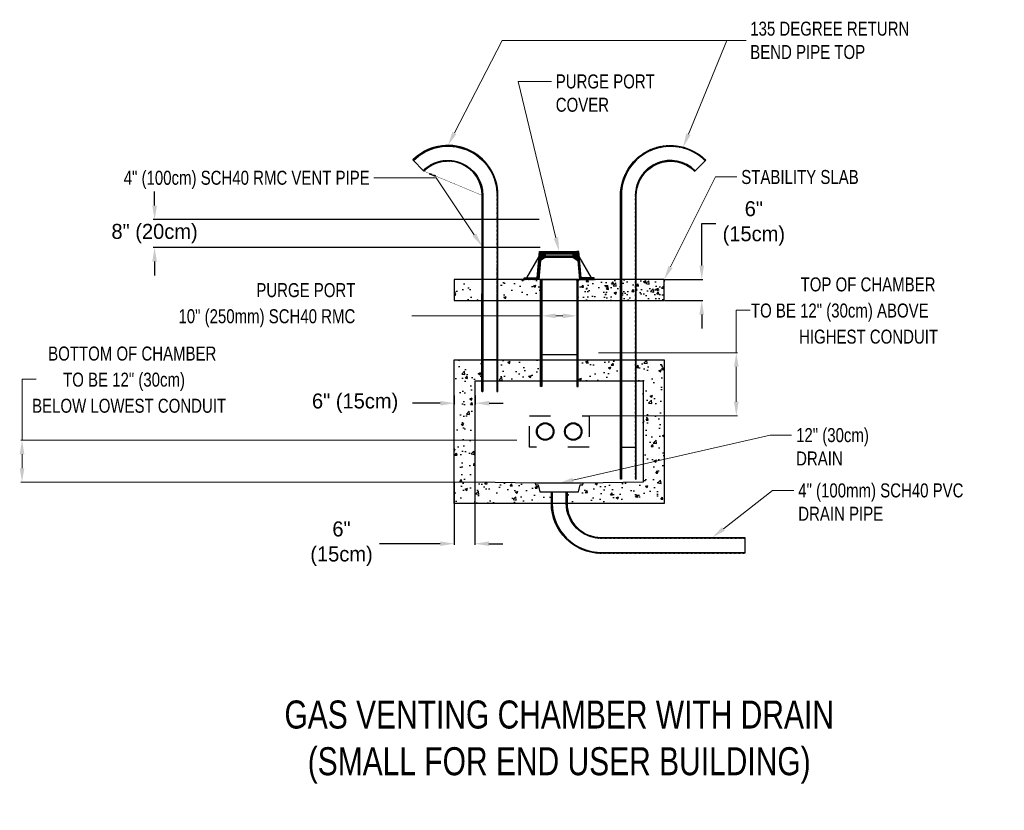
# Model space of a CAD drawing. Header units: inches. Extents: x 66 to 472, y -118 to -5.
# Tile 2 of 3: x 236 to 376, y -118 to -5. Entities that reach past the tile are written whole.
import ezdxf
from ezdxf import colors
from ezdxf.entities.mleader import LeaderData, LeaderLine
from ezdxf.enums import TextEntityAlignment as Align
from ezdxf.math import Vec2, Vec3

# ---------------------------------------------------------------- set-up
doc = ezdxf.new("R2010")
doc.units = ezdxf.units.IN
doc.header["$MEASUREMENT"] = 0
doc.linetypes.add('ACAD_ISO03W100', pattern=[30, 12, -18])
for name, color, linetype in [('-1', 220, 'Continuous'), ('Concrete', 7, 'Continuous'), ('Conduit', 30, 'Continuous'), ('Iron', 5, 'Continuous'), ('SCH40', 30, 'Continuous'), ('Steel Pipe', 160, 'Continuous')]:
    doc.layers.add(name, color=color, linetype=linetype)
doc.layers.add('Text+Leaders', color=7, linetype='Continuous', lineweight=20)
doc.styles.add('SIMPLEX', font='fsimplex.shx')
doc.styles.get("Standard").update_dxf_attribs({"font": 'fsimplex.shx', "width": 0.8})
doc.dimstyles.get("Standard").update_dxf_attribs({"dimtxt": 2, "dimasz": 2, "dimexe": 0.18, "dimexo": 0.0625, "dimgap": 0.09, "dimtad": 0, "dimtih": 1, "dimtoh": 1, "dimdec": 4, "dimzin": 0, "dimdsep": 46, "dimtxsty": 'SIMPLEX', "dimcen": 0.09, "dimadec": 0, "dimazin": 0, "dimtfac": 1, "dimtdec": 4, "dimtofl": 0, "dimtmove": 0, "dimatfit": 3, "dimfxl": 1, "dimtolj": 1, "dimtzin": 0, "dimarcsym": 0})
pattern_1 = [(45, (0, 0), (-0.0883883, 0.0883883), []), (45, (0, 0.0625), (-0.0883883, 0.0883883), [])]
pattern_2 = [(50, (122.5088, -74.14), (3.5863, -0.31376), [0.375, -4.125]), (355, (122.5088, -74.14), (-0.693757, 3.76096), [0.3, -3.3]), (100.4514, (122.8076, -74.166), (2.892544, 3.4472), [0.3187, -3.50571]), (46.1842, (122.5088, -73.14), (5.33621, -0.8276), [0.5625, -6.1875]), (96.6356, (122.9534, -73.209), (4.67331, 4.87059), [0.47805, -5.25857]), (351.1842, (122.509, -73.14), (4.67331, 4.8706), [0.45, -4.95]), (21, (123.0088, -73.39), (2.984535, -2.013094), [0.375, -4.125]), (326, (123.0088, -73.39), (1.216577, 3.62575), [0.3, -3.3]), (71.4514, (123.2575, -73.5577), (4.20111, 1.612656), [0.3187, -3.50571]), (37.5, (122.5088, -74.1399), (0.060799, 1.664469), [0, -3.26, 0, -3.35, 0, -3.3125]), (7.5, (122.5088, -74.1399), (1.315348, 1.972059), [0, -1.91, 0, -3.185, 0, -1.2625]), (327.5, (121.3938, -74.1399), (2.669112, -0.112774), [0, -1.25, 0, -3.9, 0, -5.175]), (317.5, (120.8938, -74.14), (2.91593, 0.500525), [0, -1.625, 0, -2.59, 0, -3.675])]
pattern_3 = [(45, (297.555785, -78.687804), (-0.044194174, 0.044194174), []), (45, (297.555785, -78.656554), (-0.044194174, 0.044194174), [])]
pattern_4 = [(45, (297.555785, -74.1399), (-0.044194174, 0.044194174), []), (45, (297.555785, -74.10865), (-0.044194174, 0.044194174), [])]

# ---------------------------------------------------------------- blocks, each defined once
blk = doc.blocks.new('PVC_Terminator')
h = blk.add_hatch(color=256)
h.dxf.hatch_style = 1
h.paths.add_polyline_path([(2.5, 0, 1), (-2.5, 0, 1)])
h.paths.add_polyline_path([(2.25, 0, 1), (-2.25, 0, 1)], flags=16)
for radius in [2.5, 2.25]:
    blk.add_circle((0, 0), radius)
blk = doc.blocks.new('Purge_Port_Cover')
at = {"layer": 'Iron'}
h = blk.add_hatch(dxfattribs=at)
h.set_pattern_fill('STEEL', color=256)
h.set_pattern_definition(pattern_1)
h.paths.add_polyline_path([(-6.28, 0.5), (-10, 0.5), (-10, 0), (-5.82, 0), (-5.34, 5.47), (-4, 6.25), (-4, 6.75), (-4.99, 6.75), (-5.01, 8), (-5.62, 8)])
h = blk.add_hatch(dxfattribs=at)
h.set_pattern_fill('STEEL', color=256)
h.set_pattern_definition([(45, (0.00873, -1.58013), (-0.0883883, 0.0883883), []), (45, (0.00873, -1.51763), (-0.0883883, 0.0883883), [])])
h.paths.add_polyline_path([(5.01, 8), (-4.99, 8), (-4.99, 6.75), (-3.99, 6.75), (-3.99, 7.25), (4.01, 7.25), (4.01, 6.75), (5.01, 6.75)])
h = blk.add_hatch(dxfattribs=at)
h.set_pattern_fill('STEEL', color=256)
h.set_pattern_definition(pattern_1)
h.paths.add_polyline_path([(4.99, 6.75), (4, 6.75), (4, 6.25), (5.34, 5.47), (5.82, 0), (10, 0), (10, 0.5), (6.28, 0.5), (5.62, 8), (5.01, 8)])
for points in [[(-4, 6.25), (-5.34, 5.47), (-5.82, 0), (-10, 0), (-10, 0.5), (-6.28, 0.5), (-5.62, 8), (-5.01, 8), (-4.99, 6.75), (-4, 6.75)], [(4, 6.75), (4, 6.25), (-4, 6.25), (-4, 6.75)], [(4, 6.25), (5.34, 5.47), (5.82, 0), (10, 0), (10, 0.5), (6.28, 0.5), (5.62, 8), (5.01, 8), (4.99, 6.75), (4, 6.75)]]:
    blk.add_lwpolyline(points, close=True, dxfattribs=at)
for points in [[(-9.23, 0.5), (-5.75, 6.53)], [(-4.99, 8), (5.01, 8), (5.01, 6.75), (4.01, 6.75), (4.01, 7.25), (-3.99, 7.25), (-3.99, 6.75), (-4.99, 6.75), (-4.99, 8)], [(9.23, 0.5), (5.75, 6.53)], [(5.82, 0), (-5.82, 0)]]:
    blk.add_lwpolyline(points, dxfattribs=at)
blk = doc.blocks.new('*D50')
at = {"layer": 'Defpoints', "color": 0, "transparency": 16777216}
for p in [(327.56, -42.19), (327.56, -45.19), (332.9, -45.19)]:
    blk.add_point(p, dxfattribs=at)
at = {"layer": 'Text+Leaders', "color": 0, "lineweight": -2, "transparency": 16777216}
for p, q in [((332.9, -40.19), (332.9, -34.19)), ((332.9, -34.19), (334.9, -34.19)), ((327.62, -42.19), (333.08, -42.19)), ((327.62, -45.19), (333.08, -45.19)), ((332.9, -47.19), (332.9, -49.19))]:
    blk.add_line(p, q, dxfattribs=at)
at = {"layer": 'Text+Leaders', "color": 0, "transparency": 16777216}
for points in [[(332.57, -40.19), (333.23, -40.19), (332.9, -42.19)], [(332.57, -47.19), (333.23, -47.19), (332.9, -45.19)]]:
    blk.add_solid(points, dxfattribs=at)
at = {"layer": 'Text+Leaders', "color": 0, "transparency": 16777216, "insert": (340.34, -34.19), "char_height": 2, "attachment_point": 5, "style": 'SIMPLEX'}
blk.add_mtext('\\A1;{\\H1.071x;6"\\P(15cm)}', dxfattribs=at)
blk = doc.blocks.new('*D46')
at = {"layer": 'Defpoints', "color": 0, "transparency": 16777216}
for p in [(309.73, -33.64), (254.78, -37.64), (309.87, -37.64)]:
    blk.add_point(p, dxfattribs=at)
at = {"layer": 'Text+Leaders', "color": 0, "lineweight": -2, "transparency": 16777216}
for p, q in [((254.78, -31.64), (254.78, -29.64)), ((309.67, -33.64), (254.6, -33.64)), ((309.81, -37.64), (254.6, -37.64)), ((254.78, -39.64), (254.78, -41.64))]:
    blk.add_line(p, q, dxfattribs=at)
at = {"layer": 'Text+Leaders', "color": 0, "transparency": 16777216}
for points in [[(254.45, -31.64), (255.12, -31.64), (254.78, -33.64)], [(254.45, -39.64), (255.12, -39.64), (254.78, -37.64)]]:
    blk.add_solid(points, dxfattribs=at)
at = {"layer": 'Text+Leaders', "color": 0, "transparency": 16777216, "insert": (254.78, -35.64), "char_height": 2, "attachment_point": 5, "style": 'SIMPLEX'}
blk.add_mtext('\\A1;{\\H1.071x;8" (20cm)}', dxfattribs=at)
blk = doc.blocks.new('*D51')
at = {"layer": 'Defpoints', "color": 0, "transparency": 16777216}
for p in [(297.56, -58.67), (300.56, -58.67), (300.56, -59.85)]:
    blk.add_point(p, dxfattribs=at)
at = {"layer": 'Text+Leaders', "color": 0, "lineweight": -2, "transparency": 16777216}
for p, q in [((297.56, -58.73), (297.56, -60.03)), ((300.56, -58.73), (300.56, -60.03)), ((295.56, -59.85), (291.61, -59.85)), ((302.56, -59.85), (304.56, -59.85))]:
    blk.add_line(p, q, dxfattribs=at)
at = {"layer": 'Text+Leaders', "color": 0, "transparency": 16777216}
for points in [[(295.56, -59.51), (295.56, -60.18), (297.56, -59.85)], [(302.56, -59.51), (302.56, -60.18), (300.56, -59.85)]]:
    blk.add_solid(points, dxfattribs=at)
at = {"layer": 'Text+Leaders', "color": 0, "transparency": 16777216, "insert": (283.41, -59.85), "char_height": 2, "attachment_point": 5, "style": 'SIMPLEX'}
blk.add_mtext('\\A1;{\\H1.071x;6" (15cm)}', dxfattribs=at)
blk = doc.blocks.new('*D47')
at = {"layer": 'Defpoints', "color": 0, "transparency": 16777216}
for p in [(297.56, -71.14), (300.52, -71.14), (297.56, -79.9)]:
    blk.add_point(p, dxfattribs=at)
at = {"layer": 'Text+Leaders', "color": 0, "lineweight": -2, "transparency": 16777216}
for p, q in [((297.56, -71.2), (297.56, -80.08)), ((300.52, -71.2), (300.52, -80.08)), ((295.56, -79.9), (286.91, -79.9)), ((302.52, -79.9), (304.52, -79.9))]:
    blk.add_line(p, q, dxfattribs=at)
at = {"layer": 'Text+Leaders', "color": 0, "transparency": 16777216}
for points in [[(295.56, -79.57), (295.56, -80.23), (297.56, -79.9)], [(302.52, -79.57), (302.52, -80.23), (300.52, -79.9)]]:
    blk.add_solid(points, dxfattribs=at)
at = {"layer": 'Text+Leaders', "color": 0, "transparency": 16777216, "insert": (281.47, -79.9), "char_height": 2, "attachment_point": 5, "style": 'SIMPLEX'}
blk.add_mtext('\\A1;{\\H1.071x;6"\\P(15cm)}', dxfattribs=at)

msp = doc.modelspace()

# ---------------------------------------------------------------- hatches: boundary and pattern name
at = {"layer": 'Concrete'}
h = msp.add_hatch(dxfattribs=at)
h.set_pattern_fill('AR-CONC', color=256, scale=0.5)
h.set_pattern_definition(pattern_2)
h.paths.add_polyline_path([(297.53674, -42.1878), (297.53674, -45.1878), (301.53366, -45.1878), (301.53673, -42.1878)])
h = msp.add_hatch(dxfattribs=at)
h.set_pattern_fill('AR-CONC', color=256, scale=0.5)
h.set_pattern_definition(pattern_2)
h.paths.add_polyline_path([(309.86828, -45.1878), (309.86828, -42.1878), (303.78673, -42.1878), (303.78367, -45.1878)])
h = msp.add_hatch(dxfattribs=at)
h.set_pattern_fill('AR-CONC', color=256, scale=0.5)
h.set_pattern_definition([(50, (297.5558, -78.6878), (3.5863, -0.31376), [0.375, -4.125]), (355, (297.5558, -78.6878), (-0.69376, 3.76096), [0.3, -3.3]), (100.4514, (297.8546, -78.714), (2.89254, 3.4472), [0.3187, -3.5057]), (46.184, (297.556, -77.688), (5.3362, -0.8276), [0.5625, -6.1875]), (96.636, (298.0005, -77.757), (4.6733, 4.8706), [0.47805, -5.25857]), (351.184, (297.556, -77.688), (4.6733, 4.8706), [0.45, -4.95]), (21, (298.0558, -77.9378), (2.98454, -2.0131), [0.375, -4.125]), (326, (298.0558, -77.9378), (1.21658, 3.62575), [0.3, -3.3]), (71.4514, (298.3045, -78.1056), (4.2011, 1.61266), [0.3187, -3.5057]), (37.5, (297.5558, -78.6878), (0.0608, 1.66447), [0, -3.26, 0, -3.35, 0, -3.3125]), (7.5, (297.5558, -78.6878), (1.31535, 1.97206), [0, -1.91, 0, -3.185, 0, -1.2625]), (327.5, (296.4408, -78.6878), (2.669112, -0.112774), [0, -1.25, 0, -3.9, 0, -5.175]), (317.5, (295.9408, -78.6878), (2.91593, 0.50052), [0, -1.625, 0, -2.59, 0, -3.675])])
h.paths.add_polyline_path([(327.55578, -42.1878), (315.24328, -42.1878), (315.24328, -45.1878), (327.55578, -45.1878)])
h = msp.add_hatch(dxfattribs=at)
h.set_pattern_fill('AR-CONC', color=256, scale=0.5)
h.set_pattern_definition(pattern_2)
h.paths.add_polyline_path([(297.55578, -74.1399), (311.43078, -74.1399), (311.43078, -72.5099), (309.80578, -72.5099), (309.55578, -71.5099), (309.18078, -71.5099), (309.11828, -71.2599), (300.55578, -71.1399), (300.55578, -70.16814), (300.55578, -56.6399), (301.52195, -56.6399), (301.52502, -53.6399), (297.55578, -53.6399)])
h = msp.add_hatch(dxfattribs=at)
h.set_pattern_fill('AR-CONC', color=256, scale=0.5)
h.set_pattern_definition(pattern_2)
h.paths.add_polyline_path([(303.77502, -53.6399), (303.77195, -56.6399), (309.86828, -56.6399), (309.86828, -53.6399)])
h = msp.add_hatch(dxfattribs=at)
h.set_pattern_fill('AR-CONC', color=256, scale=0.5)
h.set_pattern_definition(pattern_2)
h.paths.add_polyline_path([(321.30578, -56.6399), (321.30578, -53.6399), (315.24328, -53.6399), (315.24328, -56.6399)])
h = msp.add_hatch(dxfattribs=at)
h.set_pattern_fill('AR-CONC', color=256, scale=0.5)
h.set_pattern_definition(pattern_2)
h.paths.add_polyline_path([(323.55578, -53.6399), (323.55578, -56.6399), (324.55578, -56.6399), (324.55578, -68.52849), (327.55578, -67.84564), (327.55578, -53.6399)])
h = msp.add_hatch(dxfattribs=at)
h.set_pattern_fill('AR-CONC', color=256, scale=0.5)
h.set_pattern_definition(pattern_2)
h.paths.add_polyline_path([(315.99328, -71.2599), (315.93078, -71.5099), (315.55578, -71.5099), (315.30578, -72.5099), (313.68078, -72.5099), (313.68078, -74.1399), (327.55578, -74.1399), (327.55578, -67.84564), (324.55578, -68.52849), (324.55578, -71.13887), (324.55578, -71.1399)])
at = {"layer": 'SCH40'}
h = msp.add_hatch(dxfattribs=at)
h.set_pattern_fill('STEEL', color=256, scale=0.5)
h.set_pattern_definition(pattern_4)
h.paths.add_polyline_path([(311.54928, -74.1399), (311.54928, -72.5099), (311.43078, -72.5099), (311.43078, -74.1399, 0.414213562), (318.55578, -81.2649), (339.07656, -81.2649), (339.07656, -81.1464), (318.55578, -81.1464, -0.414213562)])
h = msp.add_hatch(dxfattribs=at)
h.set_pattern_fill('STEEL', color=256, scale=0.5)
h.set_pattern_definition(pattern_4)
h.paths.add_polyline_path([(339.07656, -79.0149), (318.55578, -79.0149, -0.414213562), (313.68078, -74.1399), (313.68078, -72.5099), (313.56228, -72.5099), (313.56228, -74.1399, 0.414213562), (318.55578, -79.1334), (339.07656, -79.1334)])
at = {"layer": 'Steel Pipe'}
h = msp.add_hatch(dxfattribs=at)
h.set_pattern_fill('STEEL', color=256, scale=0.5)
h.set_pattern_definition(pattern_3)
h.paths.add_polyline_path([(303.65187, -58.1878), (303.77037, -58.1878), (303.79902, -30.17885, 0.668178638), (291.64104, -25.12828), (291.72475, -25.21215, -0.668178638), (303.68052, -30.17873)])
h = msp.add_hatch(dxfattribs=at)
h.set_pattern_fill('STEEL', color=256, scale=0.5)
h.set_pattern_definition(pattern_3)
h.paths.add_polyline_path([(321.30578, -30.1878), (321.30578, -70.6878), (321.42428, -70.6878), (321.42428, -30.1878, -0.668178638), (333.38513, -25.23346), (333.46892, -25.14967, 0.668178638)])
h = msp.add_hatch(dxfattribs=at)
h.set_pattern_fill('STEEL', color=256, scale=0.5)
h.set_pattern_definition(pattern_3)
edge = h.paths.add_edge_path()
edge.add_line((301.52037, -58.1878), (301.63887, -58.1878))
edge.add_line((301.63887, -58.1878), (301.66752, -30.17667))
edge.add_arc((296.67402, -30.17156), 4.9935, 359.9413962, 494.9413962)
edge.add_line((293.1467, -26.63702), (293.2304, -26.72089))
edge.add_arc((296.67402, -30.17156), 4.875, -0.0586038, 134.9413962, ccw=False)
edge.add_line((301.54902, -30.17655), (301.52037, -58.1878))
h = msp.add_hatch(dxfattribs=at)
h.set_pattern_fill('STEEL', color=256, scale=0.5)
h.set_pattern_definition(pattern_3)
h.paths.add_polyline_path([(323.55578, -70.6878), (323.55578, -30.1878, -0.668178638), (331.87793, -26.74066), (331.96172, -26.65687, 0.668178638), (323.43728, -30.1878), (323.43728, -70.6878)])
h = msp.add_hatch(dxfattribs=at)
h.set_pattern_fill('STEEL', color=256, scale=0.5)
h.set_pattern_definition(pattern_4)
h.paths.add_polyline_path([(309.86828, -57.4378), (310.05078, -57.4378), (310.05078, -42.1878), (309.86828, -42.1878)])
h = msp.add_hatch(dxfattribs=at)
h.set_pattern_fill('STEEL', color=256, scale=0.5)
h.set_pattern_definition(pattern_3)
h.paths.add_polyline_path([(315.24328, -42.1878), (315.06078, -42.1878), (315.06078, -57.4378), (315.24328, -57.4378)])
h = msp.add_hatch(dxfattribs=at)
h.set_pattern_fill('AR-CONC', color=256, scale=0.5)
h.set_pattern_definition([(50, (297.5558, -74.14), (3.5863, -0.31376), [0.375, -4.125]), (355, (297.5558, -74.14), (-0.69376, 3.76096), [0.3, -3.3]), (100.451, (297.8546, -74.166), (2.89254, 3.4472), [0.3187, -3.5057]), (46.184, (297.556, -73.14), (5.3362, -0.8276), [0.5625, -6.1875]), (96.636, (298.0005, -73.209), (4.6733, 4.8706), [0.47805, -5.25857]), (351.184, (297.556, -73.14), (4.6733, 4.8706), [0.45, -4.95]), (21, (298.0558, -73.39), (2.98454, -2.0131), [0.375, -4.125]), (326, (298.0558, -73.39), (1.21658, 3.62575), [0.3, -3.3]), (71.451, (298.3045, -73.5577), (4.2011, 1.61266), [0.3187, -3.5057]), (37.5, (297.5558, -74.1399), (0.0608, 1.66447), [0, -3.26, 0, -3.35, 0, -3.3125]), (7.5, (297.5558, -74.1399), (1.31535, 1.97206), [0, -1.91, 0, -3.185, 0, -1.2625]), (327.5, (296.4408, -74.1399), (2.669112, -0.112774), [0, -1.25, 0, -3.9, 0, -5.175]), (317.5, (295.9408, -74.14), (2.91593, 0.50052), [0, -1.625, 0, -2.59, 0, -3.675])])
h.paths.add_polyline_path([(327.55578, -42.1878), (315.24328, -42.1878), (315.24328, -45.1878), (327.55578, -45.1878)])

# ---------------------------------------------------------------- linework, layer by layer
at = {"layer": '-1'}
msp.add_line((327.55578, -42.1878), (297.53674, -42.1878), dxfattribs=at)
at = {"linetype": 'ACAD_ISO03W100', "ltscale": 0.25}
msp.add_lwpolyline([(316.80578, -61.6399), (316.80578, -66.1399), (308.32898, -66.1399), (308.32898, -61.6399)], close=True, dxfattribs=at)
at = {"layer": 'Concrete'}
msp.add_lwpolyline([(327.55578, -45.1878), (327.55578, -42.1878), (297.53674, -42.1878), (297.53674, -45.1878)], close=True, dxfattribs=at)
for points in [[(297.55578, -53.6399), (327.55578, -53.6399), (327.55578, -74.1399), (297.55578, -74.1399), (297.55578, -53.6399)], [(309.11828, -71.2599), (300.55578, -71.1399), (300.55578, -70.16814), (300.55578, -56.6399), (324.55578, -56.6399), (324.55578, -71.13887), (324.55578, -71.1399), (315.99328, -71.2599)]]:
    msp.add_lwpolyline(points, dxfattribs=at)
at = {"layer": 'Iron'}
msp.add_lwpolyline([(309.11828, -71.2599), (309.18078, -71.5099), (309.55578, -71.5099), (309.80578, -72.5099), (315.30578, -72.5099), (315.55578, -71.5099), (315.93078, -71.5099), (315.99328, -71.2599)], close=True, dxfattribs=at)
at = {"layer": 'SCH40'}
for points in [[(311.54928, -72.5099), (311.54928, -74.1399, 0.414213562), (318.55578, -81.1464), (339.07656, -81.1464), (339.07656, -81.2649), (318.55578, -81.2649, -0.414213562), (311.43078, -74.1399), (311.43078, -72.5099)], [(313.68078, -72.5099), (313.68078, -74.1399, 0.414213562), (318.55578, -79.0149), (339.07656, -79.0149), (339.07656, -79.1334), (318.55578, -79.1334, -0.414213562), (313.56228, -74.1399), (313.56228, -72.5099)]]:
    msp.add_lwpolyline(points, format="xyb", close=True, dxfattribs=at)
for points in [[(311.54928, -72.5099), (313.56228, -72.5099)], [(339.07656, -79.1334), (339.07656, -81.1464)]]:
    msp.add_lwpolyline(points, dxfattribs=at)
at = {"layer": 'Steel Pipe'}
for points in [[(303.77037, -58.1878), (303.79902, -30.17885, 0.668178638), (291.64104, -25.12828), (291.72475, -25.21215, -0.668178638), (303.68052, -30.17873), (303.65187, -58.1878)], [(321.30578, -70.6878), (321.30578, -30.1878, -0.668178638), (333.46892, -25.14967), (333.38513, -25.23346, 0.668178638), (321.42428, -30.1878), (321.42428, -70.6878)], [(301.52037, -58.1878), (301.54902, -30.17655, 0.668178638), (293.2304, -26.72089), (293.1467, -26.63702, -0.668178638), (301.66752, -30.17667), (301.63887, -58.1878)], [(323.55578, -70.6878), (323.55578, -30.1878, -0.668178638), (331.87793, -26.74066), (331.96172, -26.65687, 0.668178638), (323.43728, -30.1878), (323.43728, -70.6878)]]:
    msp.add_lwpolyline(points, format="xyb", close=True, dxfattribs=at)
for points in [[(291.72475, -25.21215), (293.1467, -26.63702)], [(333.38513, -25.23346), (331.96172, -26.65687)], [(310.05078, -42.1878), (315.06078, -42.1878)], [(310.05078, -52.8899), (315.06078, -52.8899)], [(303.65187, -53.6399), (301.63887, -53.6399)], [(321.42428, -66.1399), (323.43728, -66.1399)]]:
    msp.add_lwpolyline(points, dxfattribs=at)
for points in [[(310.05078, -42.1878), (310.05078, -57.4378), (309.86828, -57.4378), (309.86828, -42.1878)], [(315.06078, -42.1878), (315.06078, -57.4378), (315.24328, -57.4378), (315.24328, -42.1878)]]:
    msp.add_lwpolyline(points, close=True, dxfattribs=at)
at = {"layer": 'Text+Leaders'}
for p, q in [((310.05078, -47.37634), (291.49621, -47.37634)), ((310.05078, -50.14724), (310.05078, -47.19634)), ((313.06078, -47.37634), (312.05078, -47.37634)), ((315.06078, -50.14724), (315.06078, -47.19634)), ((337.83727, -52.6399), (337.83727, -46.54523)), ((337.83727, -46.54523), (339.83727, -46.54523)), ((318.15478, -52.6399), (338.01727, -52.6399)), ((337.83727, -59.6399), (337.83727, -54.6399)), ((235.85542, -65.1399), (235.85542, -56.41233)), ((235.85542, -56.41233), (237.85542, -56.41233)), ((316.86828, -61.6399), (338.01727, -61.6399)), ((306.49328, -65.1399), (235.67542, -65.1399)), ((235.85542, -69.1399), (235.85542, -67.1399)), ((300.49328, -71.1399), (235.67542, -71.1399))]:
    msp.add_line(p, q, dxfattribs=at)
for points in [[(312.05078, -47.04301), (312.05078, -47.70967), (310.05078, -47.37634)], [(313.06078, -47.04301), (313.06078, -47.70967), (315.06078, -47.37634)], [(337.50394, -54.6399), (338.17061, -54.6399), (337.83727, -52.6399)], [(337.50394, -59.6399), (338.17061, -59.6399), (337.83727, -61.6399)], [(235.52208, -67.1399), (236.18875, -67.1399), (235.85542, -65.1399)], [(235.52208, -69.1399), (236.18875, -69.1399), (235.85542, -71.1399)]]:
    msp.add_solid(points, dxfattribs=at)

# ---------------------------------------------------------------- block references
at = {"layer": 'Concrete', "xscale": 0.5, "yscale": 0.5, "zscale": 0.5}
msp.add_blockref('Purge_Port_Cover', (312.54626, -42.1878), dxfattribs=at)
at = {"layer": 'Conduit', "color": 4, "xscale": 0.5, "yscale": 0.5, "zscale": 0.5}
for p in [(310.55578, -63.8899), (314.55578, -63.8899)]:
    msp.add_blockref('PVC_Terminator', p, dxfattribs=at)

# ---------------------------------------------------------------- texts
at = {"layer": 'Text+Leaders', "width": 0.8}
for s, p in [(' PURGE PORT', (311.46498, -13.91465)), (' COVER', (311.46498, -17.24798))]:
    msp.add_text(s, height=2, dxfattribs=at).set_placement(p, align=Align.MIDDLE_LEFT)
msp.add_text(' 4" (100cm) SCH40 RMC VENT PIPE ', height=2, dxfattribs=at).set_placement((286.0895, -27.66572), align=Align.MIDDLE_RIGHT)
at = {"layer": 'Text+Leaders', "style": 'SIMPLEX', "width": 0.8}
for s, p in [('TOP OF CHAMBER', (347.01627, -43.88956)), ('PURGE PORT', (269.30847, -44.7053)), ('10" (250mm) SCH40 RMC', (258.19047, -48.43197)), ('TO BE 12" (30cm) ABOVE', (339.92727, -47.61623)), (' HIGHEST CONDUIT', (346.20027, -51.34289)), ('BOTTOM OF CHAMBER', (239.59068, -53.75667)), (' TO BE 12" (30cm)', (241.12068, -57.48333)), ('BELOW LOWEST CONDUIT', (237.29568, -61.21))]:
    msp.add_text(s, height=2, dxfattribs=at).set_placement(p)
at = {"layer": 'Text+Leaders', "insert": (339.23225, -8.06402), "char_height": 2, "attachment_point": 4}
msp.add_mtext(' 135 DEGREE RETURN\\P BEND PIPE TOP', dxfattribs=at)
at = {"layer": 'Text+Leaders', "insert": (312.55063, -108.21852), "char_height": 4, "attachment_point": 5}
msp.add_mtext_dynamic_manual_height_columns('\\pxqc;GAS VENTING CHAMBER WITH DRAIN\\P\\pq*;(SMALL FOR END USER BUILDING)', width=89.7970101, gutter_width=20, heights=[0], dxfattribs=at)

# ---------------------------------------------------------------- dimensions: what is measured, and where the dimension line sits
at = {"layer": 'Text+Leaders'}
for base, p1, p2, text, picture, middle in [((254.78486, -37.6399), (309.73376, -33.6399), (309.86828, -37.6399), '{\\H1.071x;8" (20cm)}', '*D46', (254.78486, -35.6399)), ((332.89928, -45.1878), (327.55578, -42.1878), (327.55578, -45.1878), '{\\H1.071x;6"\\P(15cm)}', '*D50', (340.34428, -34.1878))]:
    dim = msp.add_linear_dim(base=base, p1=p1, p2=p2, angle=90, text=text, dimstyle='Standard', dxfattribs=at)
    dim.commit()
    dim.dimension.update_dxf_attribs({"geometry": picture, "text_midpoint": middle, "dimtype": 160})
for base, p1, p2, text, picture, middle in [((300.55578, -59.8453), (297.55578, -58.66769), (300.55578, -58.66769), '{\\H1.071x;6" (15cm)}', '*D51', (283.40869, -59.8453)), ((297.55578, -79.90085), (300.52453, -71.1399), (297.55578, -71.1399), '{\\H1.071x;6"\\P(15cm)}', '*D47', (281.46584, -79.90085))]:
    dim = msp.add_linear_dim(base=base, p1=p1, p2=p2, text=text, dimstyle='Standard', dxfattribs=at)
    dim.commit()
    dim.dimension.update_dxf_attribs({"geometry": picture, "text_midpoint": middle, "dimtype": 160})

# ---------------------------------------------------------------- leaders
ml = msp.add_multileader_mtext('Standard', dxfattribs=at)
ml.set_content('', color=256)
ml.set_leader_properties(color=256, linetype='ByLayer', lineweight=-1)
ml.build(insert=Vec2(0, 0))
ml.multileader.update_dxf_attribs({"dogleg_length": 0.36, "arrow_head_size": 2})
ctx = ml.context
ctx.base_point, ctx.char_height, ctx.arrow_head_size, ctx.landing_gap_size, ctx.plane_origin = Vec3(336.49035, -8.06402), 2, 2, 0.045, Vec3(298.13851, -18.74921)
notes = []
notes.append((ctx, [(0, (1, 1, 0), (306.94779, -8.06402), (1, 0), 29.54256, [(0, [(296.67402, -23.04656), (304.38589, -8.06402)], 0, [])])]))
ctx.mtext.insert, ctx.mtext.flow_direction = Vec3(336.53535, -7.06402), 5
ml = msp.add_multileader_mtext('Standard', dxfattribs=at)
ml.set_content('', color=256)
ml.set_leader_properties(color=256, linetype='ByLayer', lineweight=-1)
ml.build(insert=Vec2(0, 0))
ml.multileader.update_dxf_attribs({"dogleg_length": 0.36, "arrow_head_size": 2})
ctx = ml.context
ctx.base_point, ctx.char_height, ctx.arrow_head_size, ctx.landing_gap_size, ctx.plane_origin = Vec3(339.23225, -8.06402), 2, 2, 0.045, Vec3(330.24297, -18.74921)
notes.append((ctx, [(0, (1, 1, 0), (339.05225, -8.06402), (1, 0), 0.18, [(0, [(330.24297, -23.29711), (336.49035, -8.06402)], 0, [])])]))
ctx.mtext.insert, ctx.mtext.flow_direction = Vec3(339.27725, -7.06402), 5
ml = msp.add_multileader_mtext('Standard', dxfattribs=at)
ml.set_content('', color=256)
ml.set_leader_properties(color=256, linetype='ByLayer', lineweight=-1)
ml.build(insert=Vec2(0, 0))
ml.multileader.update_dxf_attribs({"dogleg_length": 0.36, "arrow_head_size": 2})
ctx = ml.context
ctx.base_point, ctx.char_height, ctx.arrow_head_size, ctx.landing_gap_size, ctx.plane_origin = Vec3(311.46498, -13.91465), 2, 2, 0.045, Vec3(312.55063, -33.6399)
notes.append((ctx, [(0, (1, 1, 0), (311.28498, -13.91465), (1, 0), 0.18, [(0, [(312.55063, -38.1878), (306.69784, -13.91465)], 0, [])])]))
ctx.mtext.insert, ctx.mtext.flow_direction = Vec3(311.50998, -12.91465), 5
ml = msp.add_multileader_mtext('Standard', dxfattribs=at)
ml.set_content('', color=256)
ml.set_leader_properties(color=256, linetype='ByLayer', lineweight=-1)
ml.build(insert=Vec2(0, 0))
ml.multileader.update_dxf_attribs({"dogleg_length": 0.36, "arrow_head_size": 2})
ctx = ml.context
ctx.base_point, ctx.char_height, ctx.arrow_head_size, ctx.landing_gap_size, ctx.plane_origin = Vec3(285.9995, -27.66572), 2, 2, 0.045, Vec3(301.54158, -32.90358)
ctx.text_align_type = 2
notes.append((ctx, [(0, (1, 1, 0), (286.2695, -27.66572), (-1, 0), 0.18, [(0, [(301.54158, -37.45149), (294.97284, -27.66572)], 0, [])])]))
ctx.mtext.insert, ctx.mtext.alignment, ctx.mtext.flow_direction = Vec3(286.0445, -26.66572), 3, 5
ml = msp.add_multileader_mtext('Standard', dxfattribs=at)
ml.set_content(' STABILITY SLAB', color=256)
ml.set_leader_properties(color=256, linetype='ByLayer', lineweight=-1)
ml.build(insert=Vec2(0, 0))
ml.multileader.update_dxf_attribs({"dogleg_length": 0.36, "arrow_head_size": 2})
ctx = ml.context
ctx.base_point, ctx.char_height, ctx.arrow_head_size, ctx.landing_gap_size, ctx.plane_origin = Vec3(337.90521, -27.55514), 2, 2, 0.045, Vec3(327.55578, -37.6399)
notes.append((ctx, [(0, (1, 1, 0), (337.72521, -27.55514), (1, 0), 0.18, [(0, [(327.55578, -42.1878), (334.85707, -27.55514)], 0, [])])]))
ctx.mtext.insert, ctx.mtext.flow_direction = Vec3(337.95021, -26.55514), 5
ml = msp.add_multileader_mtext('Standard', dxfattribs=at)
ml.set_content(' 12" (30cm)\\P DRAIN', color=256)
ml.set_leader_properties(color=256, linetype='ByLayer', lineweight=-1)
ml.build(insert=Vec2(0, 0))
ml.multileader.update_dxf_attribs({"dogleg_length": 0.36, "arrow_head_size": 2})
ctx = ml.context
ctx.base_point, ctx.char_height, ctx.arrow_head_size, ctx.landing_gap_size, ctx.plane_origin = Vec3(345.73622, -64.40126), 2, 2, 0.045, Vec3(335.3868, -74.48602)
notes.append((ctx, [(0, (1, 1, 0), (345.55622, -64.40126), (1, 0), 0.18, [(0, [(312.55578, -71.2599), (342.68808, -64.40126)], 0, [])])]))
ctx.mtext.insert, ctx.mtext.flow_direction = Vec3(345.78122, -63.40126), 5
ml = msp.add_multileader_mtext('Standard', dxfattribs=at)
ml.set_content(' 4" (100mm) SCH40 PVC\\P DRAIN PIPE', color=256)
ml.set_leader_properties(color=256, linetype='ByLayer', lineweight=-1)
ml.build(insert=Vec2(0, 0))
ml.multileader.update_dxf_attribs({"dogleg_length": 0.36, "arrow_head_size": 2})
ctx = ml.context
ctx.base_point, ctx.char_height, ctx.arrow_head_size, ctx.landing_gap_size, ctx.plane_origin = Vec3(346.04231, -72.29216), 2, 2, 0.045, Vec3(335.69288, -82.37692)
notes.append((ctx, [(0, (1, 1, 0), (345.86231, -72.29216), (1, 0), 0.18, [(0, [(334.42458, -79.0149), (342.99416, -72.29216)], 0, [])])]))
ctx.mtext.insert, ctx.mtext.flow_direction = Vec3(346.08731, -71.29216), 5
for ctx, leaders in notes:
    for number, flags, end, landing, length, lines in leaders:
        leader = LeaderData()
        leader.index, (leader.has_last_leader_line, leader.has_dogleg_vector, leader.attachment_direction) = number, flags
        leader.last_leader_point, leader.dogleg_vector, leader.dogleg_length = Vec3(end), Vec3(landing), length
        for number, points, colour, breaks in lines:
            line = LeaderLine()
            line.index, line.vertices, line.color, line.breaks = number, Vec3.list(points), colors.encode_raw_color(colour), breaks
            leader.lines.append(line)
        ctx.leaders.append(leader)

doc.saveas('drawing.dxf')
